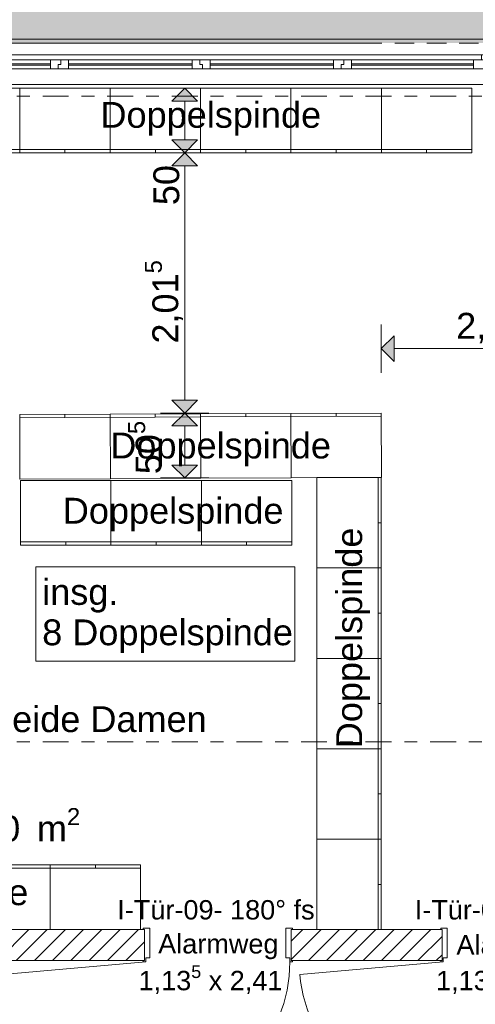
# Model space of a CAD drawing. Header units: metres. Extents: x -167 to 338, y -186 to 508.
# Tile 83 of 256: x 43.85 to 47.37, y 36.56 to 44.18. Entities that reach past the tile are written whole.
import ezdxf
from ezdxf.enums import TextEntityAlignment as Align

# ---------------------------------------------------------------- set-up
doc = ezdxf.new("R2010")
doc.units = ezdxf.units.M
doc.header["$MEASUREMENT"] = 0
for name, pattern in [('LINE_LT_20', [11, 2, -0.9, 0.1, -0.9, 4, -1, 2, -0.1]), ('Raster', [0.4, 0.2, -0.1, 0, -0.1]), ('Strichlinie eng', [0.23, 0.15, -0.08])]:
    doc.linetypes.add(name, pattern=pattern)
for name, color, linetype in [('10 Wand außen', 7, 'Continuous'), ('10 Wand innen tragend', 7, 'Continuous'), ('20 Decke', 7, 'Continuous'), ('50 Sanitäreinrichtung', 7, 'Continuous'), ('60 Gelände 2D Übersicht', 7, 'Continuous'), ('80 Raum', 7, 'Continuous'), ('90 Achsraster', 7, 'Continuous'), ('94 Genehmigungsplanung Bemaßung', 7, 'Continuous'), ('PB-L-Baugrenze', 7, 'Continuous')]:
    doc.layers.add(name, color=color, linetype=linetype)
doc.styles.add('ERSTELLTER_STIL_1', font='arial.ttf')
doc.styles.add('ERSTELLTER_STIL_2', font='arial.ttf')
doc.dimstyles.new('ERSTELLTER_STIL__1', dxfattribs={"dimtxt": 0.25, "dimasz": 0.19, "dimexe": 0.18, "dimexo": 0.1, "dimgap": 0, "dimtad": 1, "dimtih": 1, "dimtoh": 1, "dimzin": 0, "dimdsep": 46, "dimtxsty": 'ERSTELLTER_STIL_1', "dimblk": 'ARROWHEAD_6', "dimblk1": 'ARROWHEAD_6', "dimblk2": 'ARROWHEAD_6', "dimcen": 0.09, "dimclrd": 7, "dimclre": 7, "dimclrt": 7, "dimazin": 0, "dimtfac": 1, "dimtdec": 4, "dimtmove": 0, "dimatfit": 3, "dimfxl": 1, "dimtolj": 1, "dimtzin": 0, "dimarcsym": 0})
doc.dimstyles.new('ERSTELLTER_STIL__3', dxfattribs={"dimtxt": 0.2, "dimasz": 0.19, "dimexe": 0.18, "dimexo": 0.1, "dimgap": 0, "dimtad": 1, "dimtih": 1, "dimtoh": 1, "dimzin": 0, "dimdsep": 46, "dimtxsty": 'ERSTELLTER_STIL_1', "dimblk": 'ARROWHEAD_10', "dimblk1": 'ARROWHEAD_10', "dimblk2": 'ARROWHEAD_10', "dimcen": 0.09, "dimclrd": 8, "dimclre": 8, "dimclrt": 8, "dimazin": 0, "dimtfac": 1, "dimtdec": 4, "dimtmove": 0, "dimatfit": 3, "dimfxl": 1, "dimtolj": 1, "dimtzin": 0, "dimarcsym": 0})
doc.dimstyles.new('ERSTELLTER_STIL__4', dxfattribs={"dimtxt": 0.2, "dimasz": 0.19, "dimexe": 0.18, "dimexo": 0.1, "dimgap": 0, "dimtad": 1, "dimzin": 0, "dimdsep": 46, "dimtxsty": 'ERSTELLTER_STIL_1', "dimblk": 'ARROWHEAD_10', "dimblk1": 'ARROWHEAD_10', "dimblk2": 'ARROWHEAD_10', "dimcen": 0.09, "dimclrd": 8, "dimclre": 8, "dimclrt": 8, "dimazin": 0, "dimtfac": 1, "dimtdec": 4, "dimtmove": 2, "dimatfit": 3, "dimfxl": 1, "dimtolj": 1, "dimtzin": 0, "dimarcsym": 0})
doc.dimstyles.new('ERSTELLTER_STIL__5', dxfattribs={"dimtxt": 0.2, "dimasz": 0.19, "dimexe": 0.18, "dimexo": 0.1, "dimgap": 0, "dimtad": 1, "dimzin": 0, "dimdsep": 46, "dimtxsty": 'ERSTELLTER_STIL_1', "dimblk": 'ARROWHEAD_10', "dimblk1": 'ARROWHEAD_10', "dimblk2": 'ARROWHEAD_10', "dimcen": 0.09, "dimclrd": 8, "dimclre": 8, "dimclrt": 8, "dimazin": 0, "dimtfac": 1, "dimtdec": 4, "dimtmove": 0, "dimatfit": 3, "dimfxl": 1, "dimtolj": 1, "dimtzin": 0, "dimarcsym": 0})
pattern_1 = [(45, (27236.13209, 33357.27905), (-0.07071067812, 0.07071067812), [])]

# ---------------------------------------------------------------- blocks, each defined once
blk = doc.blocks.new('Umkleide Damen_0-08_8_1', base_point=(43.9391, 39.3321))
at = {"layer": '80 Raum', "color": 7, "lineweight": 18, "insert": (43.1514, 38.0759), "char_height": 0.2, "attachment_point": 1, "style": 'ERSTELLTER_STIL_1'}
blk.add_mtext('\\A1;{\\pql;\\pt0,0.2;\\fArial|b0|i0|c0|p0;\\W1.000000;12,90\\fArial|b0|i0|c0|p0;\\W1.000000;\\A1{\\H.66x;\\S^  ;}\\fArial|b0|i0|c0|p0;\\W1.000000; m\\fArial|b0|i0|c0|p0;\\W1.000000;\\A1{\\H.66x;\\S2^  ;}}', dxfattribs=at)
at = {"layer": '80 Raum', "color": 7, "lineweight": 18, "style": 'ERSTELLTER_STIL_1'}
for tag, p in [('DUMMY_850', (45.2551, 38.9102)), ('ROOM_NAME', (43.1514, 38.8645)), ('DUMMY_851', (43.7004, 38.5173)), ('ROOM_NUMBER', (43.1514, 38.4716)), ('DUMMY_852', (43.1514, 38.1245))]:
    blk.add_attdef(tag, text='', height=0.2, dxfattribs=at).set_placement(p, align=Align.TOP_LEFT)
blk = doc.blocks.new('4-Flügelfenster 27_2')
at = {"layer": '10 Wand außen', "color": 7, "linetype": 'Continuous', "lineweight": 13}
for p, q in [((-2.2507, 0.16), (2.2507, 0.16)), ((-2.2507, -0.16), (-2.2507, -0.19)), ((-2.2507, -0.19), (2.2507, -0.19)), ((2.2507, -0.19), (2.2507, -0.16))]:
    blk.add_line(p, q, dxfattribs=at)
at = {"layer": '10 Wand außen', "color": 8, "linetype": 'Continuous', "lineweight": 18}
for p, q in [((-2.2507, 0), (-2.2507, 0.16)), ((2.2507, 0), (2.2507, 0.16)), ((-2.2507, -0.07), (-2.2507, 0)), ((-2.2507, -0.07), (-2.2507, 0)), ((2.2507, -0.07), (2.2507, 0)), ((2.2507, -0.07), (2.2507, 0)), ((-2.2507, -0.08), (-2.2507, -0.07)), ((2.2507, -0.08), (2.2507, -0.07)), ((-2.2507, -0.16), (-2.2507, -0.08)), ((2.2507, -0.16), (2.2507, -0.08))]:
    blk.add_line(p, q, dxfattribs=at)
at = {"layer": '10 Wand außen', "color": 7, "linetype": 'Continuous', "lineweight": 18}
for p, q in [((-2.2507, 0), (-2.1907, 0)), ((-2.1907, -0.03), (-2.1907, 0.04)), ((-2.1907, 0.04), (-2.1107, 0.04)), ((-2.1907, 0), (-2.1907, -0.03)), ((-2.1107, 0.04), (-1.1654, 0.04)), ((-2.1107, 0.04), (-2.1107, -0.03)), ((-2.1107, 0.01), (-1.1654, 0.01)), ((-1.1654, -0.03), (-1.1654, 0.04)), ((-1.1654, 0.04), (-1.1054, 0.04)), ((-1.1054, 0.04), (-1.1054, 0.005)), ((-1.1054, 0.005), (-1.1054, 0.04)), ((-1.1054, 0.04), (-1.0254, 0.04)), ((-1.1054, 0.005), (-1.0854, 0.005)), ((-1.0854, 0.005), (-1.1054, 0.005)), ((-1.0854, 0.005), (-1.0854, -0.03)), ((-1.0854, -0.03), (-1.0854, 0.005)), ((-1.0254, 0.04), (-0.07, 0.04)), ((-1.0254, 0.04), (-1.0254, -0.03)), ((-1.0254, 0.01), (-0.07, 0.01)), ((-0.07, -0.03), (-0.07, 0.04)), ((-0.07, 0.04), (0.01, 0.04)), ((0.01, 0.005), (-0.01, 0.005)), ((-0.01, 0.005), (-0.01, -0.03)), ((-0.01, -0.03), (-0.01, 0.005)), ((-0.01, 0.005), (0.01, 0.005)), ((0.01, 0.04), (0.01, 0.005)), ((0.01, 0.04), (0.07, 0.04)), ((0.01, 0.005), (0.01, 0.04)), ((0.07, 0.04), (1.0254, 0.04)), ((0.07, 0.04), (0.07, -0.03)), ((0.07, 0.01), (1.0254, 0.01)), ((1.0254, -0.03), (1.0254, 0.04)), ((1.0254, 0.04), (1.0854, 0.04)), ((1.0854, 0.04), (1.0854, 0.005)), ((1.0854, 0.005), (1.0854, 0.04)), ((1.0854, 0.04), (1.1654, 0.04)), ((1.0854, 0.005), (1.1054, 0.005)), ((1.1054, 0.005), (1.0854, 0.005)), ((1.1054, 0.005), (1.1054, -0.03)), ((1.1054, -0.03), (1.1054, 0.005)), ((1.1654, 0.04), (2.1107, 0.04)), ((1.1654, 0.04), (1.1654, -0.03)), ((1.1654, 0.01), (2.1107, 0.01)), ((2.1107, -0.03), (2.1107, 0.04)), ((2.1107, 0.04), (2.1907, 0.04)), ((2.1907, 0.04), (2.1907, -0.03)), ((2.1907, -0.03), (2.1907, 0)), ((2.1907, 0), (2.2507, 0)), ((-2.1707, -0.07), (-2.2507, -0.07)), ((-2.1907, -0.03), (-2.1707, -0.03)), ((-2.1107, -0.03), (-2.1907, -0.03)), ((-2.1707, -0.03), (-2.1707, -0.07)), ((2.1707, -0.07), (-2.1707, -0.07)), ((-1.1654, 0), (-2.1107, 0)), ((-1.1654, -0.03), (-2.1107, -0.03)), ((-1.0854, -0.03), (-1.1654, -0.03)), ((-1.0254, -0.03), (-1.0854, -0.03)), ((-0.07, 0), (-1.0254, 0)), ((-0.07, -0.03), (-1.0254, -0.03)), ((-0.01, -0.03), (-0.07, -0.03)), ((0.07, -0.03), (-0.01, -0.03)), ((1.0254, 0), (0.07, 0)), ((1.0254, -0.03), (0.07, -0.03)), ((1.1054, -0.03), (1.0254, -0.03)), ((1.1654, -0.03), (1.1054, -0.03)), ((2.1107, 0), (1.1654, 0)), ((2.1107, -0.03), (1.1654, -0.03)), ((2.1907, -0.03), (2.1107, -0.03)), ((2.1707, -0.07), (2.1707, -0.03)), ((2.1707, -0.03), (2.1907, -0.03)), ((2.2507, -0.07), (2.1707, -0.07))]:
    blk.add_line(p, q, dxfattribs=at)
at = {"layer": '10 Wand außen', "color": 7, "linetype": 'Strichlinie eng', "lineweight": 13}
blk.add_line((-2.2507, -0.16), (2.2507, -0.16), dxfattribs=at)
blk = doc.blocks.new('Zargentür 1-Fl 27_3')
at = {"layer": '10 Wand innen tragend', "color": 7, "linetype": 'Continuous', "lineweight": 18}
for p, q in [((0.5575, -0.01), (1.6683, 0.0872)), ((-0.5575, -0.01), (-0.5775, -0.01)), ((-0.5775, -0.01), (-0.5775, -0.02)), ((-0.5775, -0.02), (-0.5675, -0.02)), ((-0.5675, -0.02), (-0.5675, -0.26)), ((-0.5575, -0.04), (-0.5575, -0.01)), ((-0.5275, -0.04), (-0.5575, -0.04)), ((-0.5275, -0.27), (-0.5275, -0.04)), ((0.5275, -0.27), (0.5275, -0.04)), ((0.5275, -0.04), (0.5575, -0.04)), ((0.5575, -0.04), (0.5575, -0.01)), ((0.5575, -0.01), (0.5775, -0.01)), ((0.5775, -0.02), (0.5675, -0.02)), ((0.5675, -0.02), (0.5675, -0.26)), ((0.5775, -0.01), (0.5775, -0.02)), ((-0.5675, -0.26), (-0.5775, -0.26)), ((-0.5775, -0.26), (-0.5775, -0.27)), ((-0.5775, -0.27), (-0.5275, -0.27)), ((0.5775, -0.27), (0.5275, -0.27)), ((0.5675, -0.26), (0.5775, -0.26)), ((0.5775, -0.26), (0.5775, -0.27))]:
    blk.add_line(p, q, dxfattribs=at)
at = {"layer": '10 Wand innen tragend', "color": 7, "linetype": 'Continuous', "lineweight": 13}
for p, q in [((-0.5675, -0.26), (-0.5675, -0.02)), ((-0.5675, -0.26), (-0.5675, -0.02)), ((0.5675, -0.26), (0.5675, -0.02)), ((0.5675, -0.26), (0.5675, -0.02))]:
    blk.add_line(p, q, dxfattribs=at)
blk.add_arc((0.5575, -0.01), 1.115, 5, 180, dxfattribs=at)
blk = doc.blocks.new('T Marker 27_10')
at = {"layer": '10 Wand innen tragend', "color": 7, "lineweight": 13, "char_height": 0.15, "attachment_point": 7, "rotation": 180, "style": 'ERSTELLTER_STIL_1'}
for s, insert in [('\\A1;{\\pql;\\pt0;\\fArial|b0|i0|c0|p0;\\W1.000000;1,13\\fArial|b0|i0|c0|p0;\\W1.000000;\\A1{\\H.66x;\\S5^  ;}\\fArial|b0|i0|c0|p0;\\W1.000000; x 2,41\\fArial|b0|i0|c0|p0;\\W1.000000;\\A1{\\H.66x;\\S^  ;}}', (0.6135, 0.2738)), ('\\A1;{\\pql;\\pt0;\\fArial|b0|i0|c0|p0;\\W1.000000;Alarmweg\\fArial|b0|i0|c0|p0;\\W1.000000;\\fArial|b0|i0|c0|p0;\\W1.000000;\\fArial|b0|i0|c0|p0;\\W1.000000;}', (0.4617, -0.0096)), ('\\A1;{\\pql;\\pt0;\\fArial|b0|i0|c0|p0;\\W1.000000;I-Tür-09- 180° fs\\fArial|b0|i0|c0|p0;\\W1.000000;\\fArial|b0|i0|c0|p0;\\W1.000000;\\fArial|b0|i0|c0|p0;\\W1.000000;}', (0.7782, -0.316))]:
    blk.add_mtext(s, dxfattribs=dict(at, insert=insert))
blk = doc.blocks.new('T Marker 27_15')
at = {"layer": '10 Wand innen tragend', "color": 7, "lineweight": 13, "char_height": 0.15, "attachment_point": 7, "rotation": 180, "style": 'ERSTELLTER_STIL_1'}
for s, insert in [('\\A1;{\\pql;\\pt0;\\fArial|b0|i0|c0|p0;\\W1.000000;1,13\\fArial|b0|i0|c0|p0;\\W1.000000;\\A1{\\H.66x;\\S5^  ;}\\fArial|b0|i0|c0|p0;\\W1.000000; x 2,41\\fArial|b0|i0|c0|p0;\\W1.000000;\\A1{\\H.66x;\\S^  ;}}', (0.6135, 0.2738)), ('\\A1;{\\pql;\\pt0;\\fArial|b0|i0|c0|p0;\\W1.000000;Alarmweg\\fArial|b0|i0|c0|p0;\\W1.000000;\\fArial|b0|i0|c0|p0;\\W1.000000;\\fArial|b0|i0|c0|p0;\\W1.000000;}', (0.4557, -0.0015)), ('\\A1;{\\pql;\\pt0;\\fArial|b0|i0|c0|p0;\\W1.000000;I-Tür-08- 180° fs\\fArial|b0|i0|c0|p0;\\W1.000000;\\fArial|b0|i0|c0|p0;\\W1.000000;\\fArial|b0|i0|c0|p0;\\W1.000000;}', (0.7782, -0.316))]:
    blk.add_mtext(s, dxfattribs=dict(at, insert=insert))
blk = doc.blocks.new('Büroschrank 27')
at = {"layer": '50 Sanitäreinrichtung', "color": 7, "linetype": 'Continuous', "lineweight": 13}
for p, q in [((0, 0.025), (0.7, 0.025)), ((0, 0), (0, 0.025)), ((0.35, 0), (0.35, 0.025))]:
    blk.add_line(p, q, dxfattribs=at)
at = {"layer": '50 Sanitäreinrichtung', "color": 7, "linetype": 'Continuous', "lineweight": 13, "flags": 128}
blk.add_lwpolyline([(0, 0), (0.7, 0), (0.7, 0.5), (0, 0.5)], close=True, dxfattribs=at)
blk = doc.blocks.new('Standard-Rastermarker_139')
at = {"layer": '90 Achsraster', "color": 14, "linetype": 'Raster', "lineweight": 18, "true_color": 0xa80000}
blk.add_line((1, 0), (45.4427, 0), dxfattribs=at)
at = {"layer": '90 Achsraster', "color": 14, "lineweight": 18, "true_color": 0xa80000, "style": 'ERSTELLTER_STIL_2'}
for tag, p in [('AC_MarkerText_1_0', (-0.35, 0.15)), ('AC_MarkerText_1_1', (46.7927, 0.15))]:
    blk.add_attdef(tag, text='', height=0.3, dxfattribs=at).set_placement(p, align=Align.TOP_CENTER)
blk = doc.blocks.new('*D447', base_point=(27236.1321, 33357.279))
at = {"layer": '94 Genehmigungsplanung Bemaßung', "color": 7, "linetype": 'Continuous', "lineweight": 13}
for p, q in [((17.3411, 46.9539), (17.3411, 47.3289)), ((58.1625, 46.9539), (58.1625, 47.3289)), ((17.4411, 47.2414), (17.2411, 47.0414)), ((58.2625, 47.2414), (58.0625, 47.0414)), ((17.3411, 47.1414), (58.1625, 47.1414))]:
    blk.add_line(p, q, dxfattribs=at)
at = {"layer": '94 Genehmigungsplanung Bemaßung', "color": 7, "lineweight": 13, "insert": (37.3228, 47.1914), "char_height": 0.25, "attachment_point": 7, "style": 'ERSTELLTER_STIL_1'}
blk.add_mtext('\\A1;{\\pql;\\fArial|b0|i0|c0|p0;\\W1.000000;40,82}', dxfattribs=at)
blk = doc.blocks.new('ARROWHEAD_6')
at = {"color": 0, "linetype": 'Continuous', "lineweight": 0}
for p, q in [((-0.5, -0.5), (0.5, 0.5)), ((0, 0), (-1, 0))]:
    blk.add_line(p, q, dxfattribs=at)
blk = doc.blocks.new('*D472', base_point=(27236.1321, 33357.279))
at = {"layer": '94 Genehmigungsplanung Bemaßung', "color": 7, "linetype": 'Continuous', "lineweight": 13}
for p, q in [((38.2411, 45.7456), (38.2411, 46.1206)), ((57.8425, 45.7456), (57.8425, 46.1206)), ((38.3411, 46.0331), (38.1411, 45.8331)), ((57.9425, 46.0331), (57.7425, 45.8331)), ((38.2411, 45.9331), (57.8425, 45.9331))]:
    blk.add_line(p, q, dxfattribs=at)
at = {"layer": '94 Genehmigungsplanung Bemaßung', "color": 7, "lineweight": 13, "char_height": 0.25, "attachment_point": 7, "style": 'ERSTELLTER_STIL_1'}
for s, insert in [('\\A1;{\\pql;\\fArial|b0|i0|c0|p0;\\W1.000000;19,60}', (47.4221, 45.9831)), ('\\A1;{\\pql;\\fArial|b0|i0|c0|p0;\\W1.000000;32}', (57.3611, 45.9831))]:
    blk.add_mtext(s, dxfattribs=dict(at, insert=insert))
blk = doc.blocks.new('*D514', base_point=(27236.1321, 33357.279))
at = {"layer": '94 Genehmigungsplanung Bemaßung', "linetype": 'Continuous', "lineweight": 18}
for points in [[(46.646, 41.6336), (46.746, 41.5336), (46.746, 41.7336)], [(48.6437, 41.6336), (48.5437, 41.7336), (48.5437, 41.5336)], [(48.6437, 41.6336), (48.7437, 41.5336), (48.7437, 41.7336)]]:
    blk.add_hatch(color=8, dxfattribs=at).paths.add_polyline_path(points)
at = {"layer": '94 Genehmigungsplanung Bemaßung', "color": 8, "linetype": 'Continuous', "lineweight": 18}
for p, q in [((46.646, 41.4461), (46.646, 41.8211)), ((48.6437, 41.4461), (48.6437, 41.8211)), ((46.646, 41.6336), (46.746, 41.7336)), ((46.746, 41.7336), (46.746, 41.5336)), ((48.5437, 41.5336), (48.5437, 41.7336)), ((48.6437, 41.6336), (48.5437, 41.7336)), ((46.646, 41.6336), (46.746, 41.5336)), ((46.746, 41.6336), (48.5437, 41.6336)), ((48.6437, 41.6336), (48.5437, 41.5336))]:
    blk.add_line(p, q, dxfattribs=at)
at = {"layer": '94 Genehmigungsplanung Bemaßung', "color": 8, "lineweight": 18, "char_height": 0.2, "attachment_point": 7, "style": 'ERSTELLTER_STIL_1'}
for s, insert in [('\\A1;{\\pql;\\fArial|b0|i0|c0|p0;\\W1.000000;2,00}', (47.2254, 41.6736)), ('\\A1;{\\pql;\\fArial|b0|i0|c0|p0;\\W1.000000;50}', (48.2386, 41.6736))]:
    blk.add_mtext(s, dxfattribs=dict(at, insert=insert))
blk = doc.blocks.new('ARROWHEAD_10')
at = {"linetype": 'Continuous', "lineweight": 0}
blk.add_hatch(color=0, dxfattribs=at).paths.add_polyline_path([(-0.525, 0.525), (0, 0), (-0.525, -0.525)])
at = {"color": 0, "linetype": 'Continuous', "lineweight": 0}
blk.add_line((0, 0), (-1, 0), dxfattribs=at)
blk = doc.blocks.new('*D527', base_point=(27236.1321, 33357.279))
at = {"layer": '94 Genehmigungsplanung Bemaßung', "linetype": 'Continuous', "lineweight": 18}
for points in [[(45.1239, 41.1352), (45.2239, 41.2352), (45.0239, 41.2352)], [(45.1239, 41.1352), (45.0239, 41.0352), (45.2239, 41.0352)], [(45.1239, 40.6325), (45.2239, 40.7325), (45.0239, 40.7325)]]:
    blk.add_hatch(color=8, dxfattribs=at).paths.add_polyline_path(points)
at = {"layer": '94 Genehmigungsplanung Bemaßung', "color": 8, "linetype": 'Continuous', "lineweight": 18}
for p, q in [((45.3114, 41.1352), (44.9364, 41.1352)), ((45.1239, 41.1352), (45.0239, 41.0352)), ((45.1239, 41.1352), (45.2239, 41.0352)), ((45.2239, 41.0352), (45.0239, 41.0352)), ((45.1239, 40.7325), (45.1239, 41.0352)), ((45.0239, 40.7325), (45.2239, 40.7325)), ((45.1239, 40.6325), (45.0239, 40.7325)), ((45.1239, 40.6325), (45.2239, 40.7325)), ((45.3114, 40.6325), (44.9364, 40.6325))]:
    blk.add_line(p, q, dxfattribs=at)
at = {"layer": '94 Genehmigungsplanung Bemaßung', "color": 8, "lineweight": 18, "insert": (45.0023, 40.6611), "char_height": 0.2, "attachment_point": 7, "rotation": 90, "style": 'ERSTELLTER_STIL_1'}
blk.add_mtext('\\A1;{\\pql;\\fArial|b0|i0|c0|p0;\\W1.000000;50\\fArial|b0|i0|c0|p0;\\W1.000000;\\A1{\\H.66x;\\S5^  ;}}', dxfattribs=at)
blk = doc.blocks.new('*D528', base_point=(27236.1321, 33357.279))
at = {"layer": '94 Genehmigungsplanung Bemaßung', "linetype": 'Continuous', "lineweight": 18}
for points in [[(45.1239, 43.1497), (45.2239, 43.2497), (45.0239, 43.2497)], [(45.1239, 43.1497), (45.0239, 43.0497), (45.2239, 43.0497)], [(45.1239, 41.1352), (45.2239, 41.2352), (45.0239, 41.2352)], [(45.1239, 41.1352), (45.0239, 41.0352), (45.2239, 41.0352)]]:
    blk.add_hatch(color=8, dxfattribs=at).paths.add_polyline_path(points)
at = {"layer": '94 Genehmigungsplanung Bemaßung', "color": 8, "linetype": 'Continuous', "lineweight": 18}
for p, q in [((45.3114, 43.1497), (44.9364, 43.1497)), ((45.1239, 43.1497), (45.0239, 43.0497)), ((45.1239, 43.1497), (45.2239, 43.0497)), ((45.2239, 43.0497), (45.0239, 43.0497)), ((45.1239, 41.2352), (45.1239, 43.0497)), ((45.0239, 41.2352), (45.2239, 41.2352)), ((45.1239, 41.1352), (45.0239, 41.2352)), ((45.1239, 41.1352), (45.2239, 41.2352)), ((45.3114, 41.1352), (44.9364, 41.1352))]:
    blk.add_line(p, q, dxfattribs=at)
at = {"layer": '94 Genehmigungsplanung Bemaßung', "color": 8, "lineweight": 18, "char_height": 0.2, "attachment_point": 7, "rotation": 90, "style": 'ERSTELLTER_STIL_1'}
for s, insert in [('\\A1;{\\pql;\\fArial|b0|i0|c0|p0;\\W1.000000;50}', (45.0839, 42.7446)), ('\\A1;{\\pql;\\fArial|b0|i0|c0|p0;\\W1.000000;2,01\\fArial|b0|i0|c0|p0;\\W1.000000;\\A1{\\H.66x;\\S5^  ;}}', (45.1318, 41.6726))]:
    blk.add_mtext(s, dxfattribs=dict(at, insert=insert))
blk = doc.blocks.new('*D529', base_point=(27236.1321, 33357.279))
at = {"layer": '94 Genehmigungsplanung Bemaßung', "linetype": 'Continuous', "lineweight": 18}
for points in [[(45.1239, 43.6497), (45.0239, 43.5497), (45.2239, 43.5497)], [(45.1239, 43.1497), (45.2239, 43.2497), (45.0239, 43.2497)], [(45.1239, 43.1497), (45.0239, 43.0497), (45.2239, 43.0497)]]:
    blk.add_hatch(color=8, dxfattribs=at).paths.add_polyline_path(points)
at = {"layer": '94 Genehmigungsplanung Bemaßung', "color": 8, "linetype": 'Continuous', "lineweight": 18}
for p, q in [((45.3114, 43.6497), (44.9364, 43.6497)), ((45.1239, 43.6497), (45.0239, 43.5497)), ((45.1239, 43.6497), (45.2239, 43.5497)), ((45.2239, 43.5497), (45.0239, 43.5497)), ((45.1239, 43.2497), (45.1239, 43.5497)), ((45.0239, 43.2497), (45.2239, 43.2497)), ((45.1239, 43.1497), (45.0239, 43.2497)), ((45.1239, 43.1497), (45.2239, 43.2497)), ((45.3114, 43.1497), (44.9364, 43.1497))]:
    blk.add_line(p, q, dxfattribs=at)

msp = doc.modelspace()

# ---------------------------------------------------------------- hatches: boundary and pattern name
at = {"layer": '10 Wand innen tragend', "linetype": 'Continuous', "lineweight": 13, "true_color": 0x000100}
h = msp.add_hatch(dxfattribs=at)
h.set_pattern_fill('MW_Hochlochziegel_0001', color=98, style=0, pattern_type=2)
h.set_pattern_definition(pattern_1)
h.paths.add_polyline_path([(38.2411, 37.1352), (38.2411, 36.8952), (44.8126, 36.8952), (44.8126, 37.1352)])
h = msp.add_hatch(dxfattribs=at)
h.set_pattern_fill('MW_Hochlochziegel_0001', color=98, style=0, pattern_type=2)
h.set_pattern_definition(pattern_1)
h.paths.add_polyline_path([(45.9476, 37.1352), (45.9476, 36.8952), (47.1161, 36.8952), (47.1161, 37.1352)])
at = {"layer": '60 Gelände 2D Übersicht', "linetype": 'Continuous', "lineweight": 18, "true_color": 0x6d7e00}
msp.add_hatch(color=66, dxfattribs=at).paths.add_polyline_path([(2.009, 59.5109), (17.3411, 43.9997), (58.1625, 43.9997), (58.1625, 45.7491), (101.6703, 45.7491), (121.7062, 59.5109)])

# ---------------------------------------------------------------- linework, layer by layer
at = {"layer": '10 Wand innen tragend', "color": 7, "linetype": 'Continuous', "lineweight": 13}
for p, q in [((44.8126, 37.1352), (44.8126, 36.8952)), ((45.9476, 37.1352), (45.9476, 36.8952)), ((47.1161, 37.1352), (47.1161, 36.8952))]:
    msp.add_line(p, q, dxfattribs=at)
at = {"layer": '10 Wand innen tragend', "color": 7, "linetype": 'Continuous', "lineweight": 13, "flags": 128}
for points in [[(44.8126, 37.1352), (38.2411, 37.1352)], [(47.1161, 37.1352), (45.9476, 37.1352)], [(38.2411, 36.8952), (44.8126, 36.8952)], [(45.9476, 36.8952), (47.1161, 36.8952)]]:
    msp.add_lwpolyline(points, dxfattribs=at)
at = {"layer": '20 Decke', "color": 7, "linetype": 'Continuous', "lineweight": 13, "flags": 128}
msp.add_lwpolyline([(57.8425, 33.8397), (57.8425, 38.3397), (57.5025, 38.3397), (57.5025, 38.8397), (57.8425, 38.8397), (57.8425, 43.3397), (57.5025, 43.3397), (57.5025, 43.6797), (53.0025, 43.6797), (53.0025, 43.3397), (52.5025, 43.3397), (52.5025, 43.6797), (48.0011, 43.6797), (48.0011, 43.3397), (47.5011, 43.3397), (47.5011, 43.6797), (43.0011, 43.6797), (43.0011, 43.3397), (42.5011, 43.3397), (42.5011, 43.6797), (38.0011, 43.6797), (38.0011, 43.3397), (38.0011, 28.8397)], dxfattribs=at)
msp.add_lwpolyline([(57.8425, 33.8397), (57.8425, 38.3397), (57.5025, 38.3397), (57.5025, 38.8397), (57.8425, 38.8397), (57.8425, 43.3397), (57.5025, 43.3397), (57.5025, 43.6797), (53.0025, 43.6797), (53.0025, 43.3397), (52.5025, 43.3397), (52.5025, 43.6797), (48.0011, 43.6797), (48.0011, 43.3397), (47.5011, 43.3397), (47.5011, 43.6797), (43.0011, 43.6797), (43.0011, 43.3397), (42.5011, 43.3397), (42.5011, 43.6797), (38.0011, 43.6797), (38.0011, 43.3397), (38.0011, 28.8397)], dxfattribs=at)
at = {"layer": '50 Sanitäreinrichtung', "color": 7, "linetype": 'Continuous', "lineweight": 18, "flags": 128}
msp.add_lwpolyline([(43.9702, 39.2145), (45.9764, 39.2145), (45.9764, 39.9453), (43.9702, 39.9453), (43.9702, 39.2145)], close=True, dxfattribs=at)
at = {"layer": 'PB-L-Baugrenze', "color": 5, "linetype": 'LINE_LT_20', "lineweight": 18, "flags": 128}
for points in [[(7.3338, 20.3952), (7.3398, 43.9997), (98.611, 43.9997), (104.6642, 44.0001), (104.6656, 24.0001)], [(7.3338, 20.3952), (7.3398, 43.9997), (98.611, 43.9997), (104.8412, 44.0001), (104.8426, 24.0001)]]:
    msp.add_lwpolyline(points, dxfattribs=at)

# ---------------------------------------------------------------- block references
at = {"layer": '10 Wand außen', "color": 7, "linetype": 'Continuous', "lineweight": 18, "xscale": -1, "rotation": 180}
msp.add_blockref('4-Flügelfenster 27_2', (45.2504, 43.8397), dxfattribs=at)
at = {"layer": '10 Wand innen tragend', "color": 7, "lineweight": 13, "rotation": 180}
for name, p in [('T Marker 27_10', (45.3801, 36.8952)), ('T Marker 27_15', (47.6836, 36.8952))]:
    msp.add_blockref(name, p, dxfattribs=at)
at = {"layer": '10 Wand innen tragend', "color": 7, "linetype": 'Continuous', "lineweight": 18, "rotation": 180}
for p in [(45.3801, 36.8752), (47.6836, 36.8752)]:
    msp.add_blockref('Zargentür 1-Fl 27_3', p, dxfattribs=at)
at = {"layer": '50 Sanitäreinrichtung', "color": 7, "linetype": 'Continuous', "lineweight": 18, "xscale": -1}
for p in [(43.8465, 43.1497), (44.5465, 43.1497), (45.2465, 43.1497), (45.9465, 43.1497), (46.6465, 43.1497), (47.3465, 43.1497)]:
    msp.add_blockref('Büroschrank 27', p, dxfattribs=at)
for p, rotation in [((43.8461, 41.1239), 180.2307615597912), ((44.5461, 41.1267), 180.2307615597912), ((45.2461, 41.1295), 180.2307615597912), ((45.946, 41.1324), 180.2307615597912), ((46.646, 40.6352), 90), ((46.646, 39.9352), 90), ((46.646, 39.2352), 90), ((46.646, 38.5352), 90), ((46.646, 37.8352), 90), ((43.3826, 37.6352), 180), ((44.0826, 37.6352), 180)]:
    msp.add_blockref('Büroschrank 27', p, dxfattribs=dict(at, rotation=rotation))
at = {"layer": '50 Sanitäreinrichtung', "color": 7, "linetype": 'Continuous', "lineweight": 18}
for p in [(43.8529, 40.1124), (44.5529, 40.1124), (45.2529, 40.1124)]:
    msp.add_blockref('Büroschrank 27', p, dxfattribs=at)
at = {"layer": '80 Raum', "color": 7, "linetype": 'Continuous', "lineweight": 18}
msp.add_blockref('Umkleide Damen_0-08_8_1', (43.9391, 39.3321), dxfattribs=at).add_auto_attribs({'ROOM_NAME': 'Umkleide Damen', 'ROOM_NUMBER': '0-08'})
at = {"layer": '90 Achsraster', "color": 7, "linetype": 'Continuous', "lineweight": 18}
for p in [(13.5244, 43.5897), (13.5244, 38.5897)]:
    msp.add_blockref('Standard-Rastermarker_139', p, dxfattribs=at)

# ---------------------------------------------------------------- texts
at = {"layer": '50 Sanitäreinrichtung', "color": 8, "linetype": 'Continuous', "lineweight": 18, "char_height": 0.2, "attachment_point": 1, "style": 'ERSTELLTER_STIL_1'}
for s, insert in [('\\A1;{\\pql;\\fArial|b0|i0|c0|p0;\\W1.000000;Doppelspinde}', (44.4714, 43.544)), ('\\A1;{\\pql;\\fArial|b0|i0|c0|p0;\\W1.000000; Doppelspinde}', (44.4698, 40.9833)), ('\\A1;{\\pql;\\fArial|b0|i0|c0|p0;\\W1.000000; Doppelspinde}', (44.1024, 40.4785)), ('\\A1;{\\pql;\\fArial|b0|i0|c0|p0;\\W1.000000; Doppelspinde}', (42.1265, 37.5241))]:
    msp.add_mtext(s, dxfattribs=dict(at, insert=insert))
at = {"layer": '50 Sanitäreinrichtung', "color": 8, "linetype": 'Continuous', "lineweight": 18, "insert": (46.2972, 38.5395), "char_height": 0.2, "attachment_point": 1, "rotation": 90, "style": 'ERSTELLTER_STIL_1'}
msp.add_mtext('\\A1;{\\pql;\\fArial|b0|i0|c0|p0;\\W1.000000;Doppelspinde}', dxfattribs=at)
at = {"layer": '50 Sanitäreinrichtung', "color": 7, "linetype": 'Continuous', "lineweight": 13, "insert": (44.0202, 39.8496), "char_height": 0.2, "attachment_point": 1, "line_spacing_factor": 0.938098, "style": 'ERSTELLTER_STIL_1'}
msp.add_mtext('\\A1;{\\pql;\\fArial|b0|i0|c0|p0;\\W1.000000;insg.\\P\\pql;\\fArial|b0|i0|c0|p0;\\W1.000000;8\\fArial|b0|i0|c0|p0;\\W1.000000; Doppelspinde}', dxfattribs=at)

# ---------------------------------------------------------------- dimensions: what is measured, and where the dimension line sits
at = {"layer": '94 Genehmigungsplanung Bemaßung', "color": 7, "linetype": 'Continuous', "lineweight": 13}
for base, p1, p2, picture, middle in [((58.1625, 47.1414), (17.3411, 43.9997), (58.1625, 43.9997), '*D447', (37.7416, 47.3164)), ((57.8425, 45.9331), (38.2411, 36.0897), (57.8425, 43.6597), '*D472', (47.8409, 46.1081))]:
    dim = msp.add_linear_dim(base=base, p1=p1, p2=p2, dimstyle='ERSTELLTER_STIL__1', dxfattribs=at)
    dim.commit()
    dim.dimension.update_dxf_attribs({"geometry": picture, "text_midpoint": middle, "dimtype": 160})
at = {"layer": '94 Genehmigungsplanung Bemaßung', "color": 8, "linetype": 'Continuous', "lineweight": 18}
for base, p1, p2, dimstyle, picture, middle in [((45.1239, 43.6497), (47.3465, 43.1497), (47.3465, 43.6497), 'ERSTELLTER_STIL__5', '*D529', (44.9839, 42.8968)), ((45.1239, 43.1497), (46.646, 41.1352), (47.3465, 43.1497), 'ERSTELLTER_STIL__5', '*D528', (44.9839, 42.2008)), ((45.1239, 41.1352), (46.6679, 40.6325), (46.646, 41.1352), 'ERSTELLTER_STIL__4', '*D527', (44.8898, 41.0825))]:
    dim = msp.add_linear_dim(base=base, p1=p1, p2=p2, angle=90, dimstyle=dimstyle, dxfattribs=at)
    dim.commit()
    dim.dimension.update_dxf_attribs({"geometry": picture, "text_midpoint": middle, "dimtype": 160, "text_rotation": 90})
dim = msp.add_linear_dim(base=(48.6437, 41.6336), p1=(46.646, 40.6352), p2=(48.6437, 41.3352), dimstyle='ERSTELLTER_STIL__3', dxfattribs=at)
dim.commit()
dim.dimension.update_dxf_attribs({"geometry": '*D514', "text_midpoint": (47.4843, 41.7736), "dimtype": 160})

doc.saveas('drawing.dxf')
